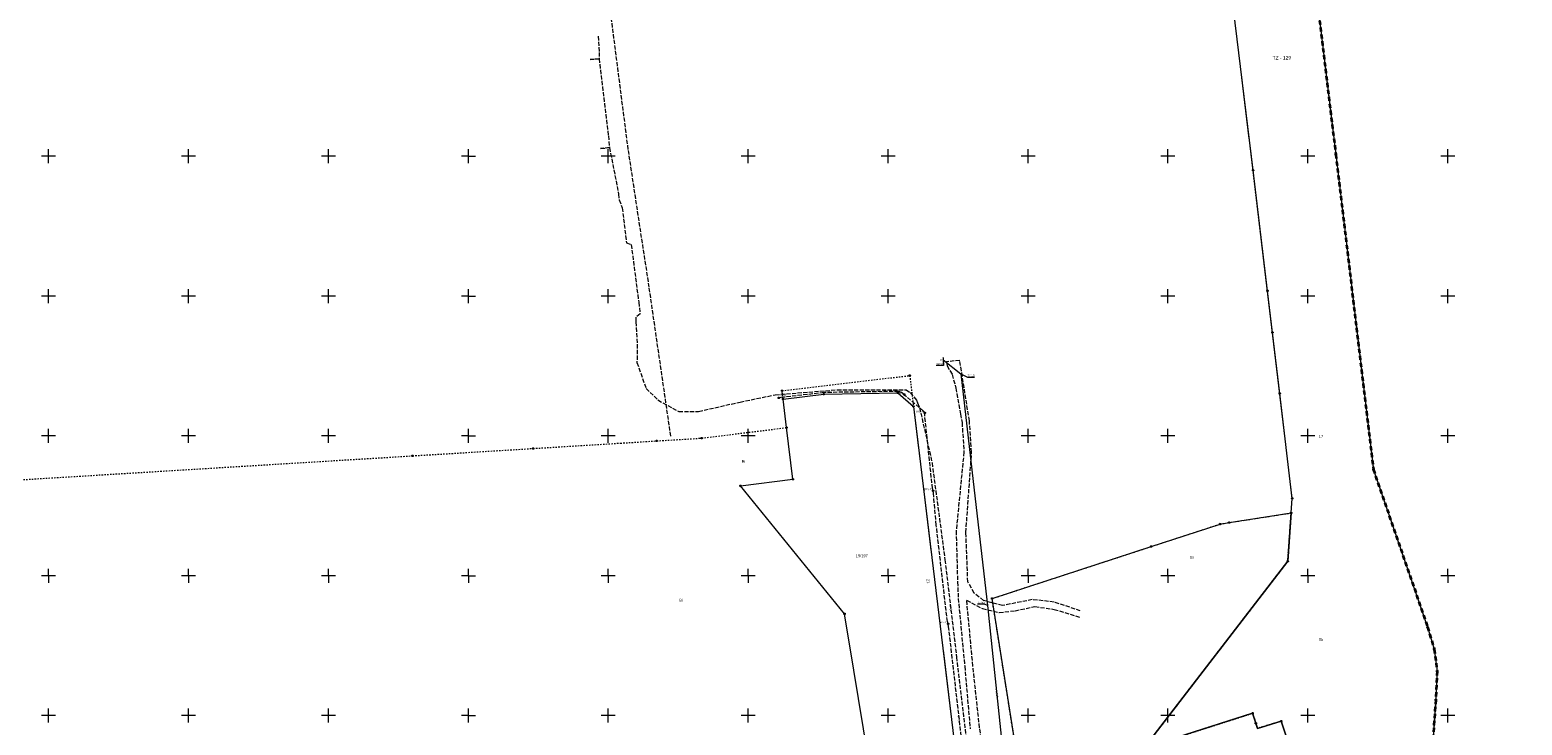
# Model space of a CAD drawing. Extents: x 6411274 to 6413600, y 5890750 to 5892331.
# Tile 20 of 22: x 6412643 to 6413177, y 5891447 to 5891695. Entities that reach past the tile are written whole.
import ezdxf
from ezdxf.enums import TextEntityAlignment as Align

# ---------------------------------------------------------------- set-up
doc = ezdxf.new("R2010")
doc.units = 0
for name, pattern in [('PRZER1-1', [1, 0.5, -0.5]), ('PRZER3-1', [2, 1.5, -0.5]), ('PRZER3-2', [2.5, 1.5, -1])]:
    doc.linetypes.add(name, pattern=pattern)
doc.layers.get('0').update_dxf_attribs({"linetype": 'CONTINUOUS'})
for name, color, linetype, lineweight, true_color in [('GELULI', 7, 'CONTINUOUS', 18, 0xfeffff), ('GESUZY', 7, 'CONTINUOUS', 18, 0x008000), ('GESUZY_O', 7, 'CONTINUOUS', 18, 0x008000), ('GULEPR', 1, 'CONTINUOUS', 18, 0xff0000), ('GULEPR_O', 1, 'CONTINUOUS', 18, 0xff0000), ('GULTPR', 7, 'CONTINUOUS', 18, 0xff9100), ('GULTPR_O', 7, 'CONTINUOUS', 18, 0xff9100), ('GULWPR', 5, 'CONTINUOUS', 18, 0x0000ff), ('GULWPR_O', 5, 'CONTINUOUS', 18, 0x0000ff), ('GUPWZA', 5, 'CONTINUOUS', 18, 0x0000ff), ('GUPWZA_O', 5, 'CONTINUOUS', 18, 0x0000ff), ('Ramka sekcyjna', 7, 'CONTINUOUS', 18, 0xa5007c)]:
    doc.layers.add(name, color=color, linetype=linetype, lineweight=lineweight, true_color=true_color)
for name, color, linetype, lineweight in [('GEPADR_O', 7, 'CONTINUOUS', 18), ('GEPPGD', 7, 'CONTINUOUS', 18), ('GEPPGO', 7, 'CONTINUOUS', 18), ('GESDZI', 7, 'CONTINUOUS', 18), ('GESDZI_O', 7, 'CONTINUOUS', 18), ('GESJOB', 7, 'CONTINUOUS', 35), ('GSSKOA', 7, 'CONTINUOUS', 18), ('GSSTRZ', 7, 'CONTINUOUS', 18), ('GSSTRZ_O', 7, 'CONTINUOUS', 18), ('GUPIKP', 7, 'CONTINUOUS', 18), ('GUPIKP_O', 7, 'CONTINUOUS', 18), ('GUPPRZ_O', 7, 'CONTINUOUS', 18)]:
    doc.layers.add(name, color=color, linetype=linetype, lineweight=lineweight)
doc.styles.add('Arial', font='Arial')

# ---------------------------------------------------------------- blocks, each defined once
blk = doc.blocks.new('GUPWZA1')
blk.add_hatch(color=0).paths.add_polyline_path([(-0.2, 0), (-0.193185, -0.051764), (-0.173205, -0.1), (-0.141421, -0.141421), (-0.1, -0.173205), (-0.051764, -0.193185), (0, -0.2), (0.051764, -0.193185), (0.1, -0.173205), (0.141421, -0.141421), (0.173205, -0.1), (0.193185, -0.051764), (0.2, 0), (0.193185, 0.051764), (0.173205, 0.1), (0.141421, 0.141421), (0.1, 0.173205), (0.051764, 0.193185), (0, 0.2), (-0.051764, 0.193185), (-0.1, 0.173205), (-0.141421, 0.141421), (-0.173205, 0.1), (-0.193185, 0.051764)])
blk = doc.blocks.new('GUPIKP1_1')
at = {"color": 0}
blk.add_lwpolyline([(0, 0.25), (0.064705, 0.241481), (0.125, 0.216506), (0.176777, 0.176777), (0.216506, 0.125), (0.241481, 0.064705), (0.25, 0), (0.241481, -0.064705), (0.216506, -0.125), (0.176777, -0.176777), (0.125, -0.216506), (0.064705, -0.241481), (0, -0.25), (-0.064705, -0.241481), (-0.125, -0.216506), (-0.176777, -0.176777), (-0.216506, -0.125), (-0.241481, -0.064705), (-0.25, 0), (-0.241481, 0.064705), (-0.216506, 0.125), (-0.176777, 0.176777), (-0.125, 0.216506), (-0.064705, 0.241481)], close=True, dxfattribs=at)
blk = doc.blocks.new('GEPPGO1_1')
at = {"color": 0}
blk.add_lwpolyline([(0, 0.25), (0.077254, 0.237764), (0.146946, 0.202254), (0.202254, 0.146946), (0.237764, 0.077254), (0.25, 0), (0.237764, -0.077254), (0.202254, -0.146946), (0.146946, -0.202254), (0.077254, -0.237764), (0, -0.25), (-0.077254, -0.237764), (-0.146946, -0.202254), (-0.202254, -0.146946), (-0.237764, -0.077254), (-0.25, 0), (-0.237764, 0.077254), (-0.202254, 0.146946), (-0.146946, 0.202254), (-0.077254, 0.237764)], close=True, dxfattribs=at)
blk = doc.blocks.new('GEPPGD1_1')
at = {"color": 0}
blk.add_lwpolyline([(0, 0.25), (0.077254, 0.237764), (0.146946, 0.202254), (0.202254, 0.146946), (0.237764, 0.077254), (0.25, 0), (0.237764, -0.077254), (0.202254, -0.146946), (0.146946, -0.202254), (0.077254, -0.237764), (0, -0.25), (-0.077254, -0.237764), (-0.146946, -0.202254), (-0.202254, -0.146946), (-0.237764, -0.077254), (-0.25, 0), (-0.237764, 0.077254), (-0.202254, 0.146946), (-0.146946, 0.202254), (-0.077254, 0.237764)], close=True, dxfattribs=at)
blk = doc.blocks.new('GEPPGD1_2')
blk.add_hatch(color=0).paths.add_polyline_path([(0, -0.045), (0.013906, -0.042798), (0.02645, -0.036406), (0.036406, -0.02645), (0.042798, -0.013906), (0.045, 0), (0.042798, 0.013906), (0.036406, 0.02645), (0.02645, 0.036406), (0.013906, 0.042798), (0, 0.045), (-0.013906, 0.042798), (-0.02645, 0.036406), (-0.036406, 0.02645), (-0.042798, 0.013906), (-0.045, 0), (-0.042798, -0.013906), (-0.036406, -0.02645), (-0.02645, -0.036406), (-0.013906, -0.042798)])

msp = doc.modelspace()

# ---------------------------------------------------------------- linework, layer by layer
at = {"layer": 'GELULI', "color": 7, "linetype": 'PRZER3-1', "lineweight": 18, "true_color": 0xffffff, "elevation": 9.97}
msp.add_lwpolyline([(6412872.33, 5891549.93), (6412864.62, 5891603.17), (6412857.13, 5891652.47), (6412845.55, 5891742.64), (6412835.02, 5891833.51), (6412823.28, 5891922.61), (6412814.76, 5891981.3), (6412853.47, 5892050.12)], dxfattribs=at)
at = {"layer": 'GESDZI', "color": 7, "linetype": 'Continuous', "lineweight": 18, "elevation": 10.22}
for points in [[(6413098.2, 5891748.24), (6413109.98, 5891650.66), (6413123.41, 5891537.93), (6413142.81, 5891481.56), (6413145.17, 5891473.71), (6413146.18, 5891465.84), (6413145.68, 5891455.6), (6413141.17, 5891390.29)], [(6413103.43, 5891408.84), (6413090.49, 5891448.01), (6413081.99, 5891445.41), (6413081.41, 5891447.23), (6413080.27, 5891450.82), (6413041.47, 5891438.41), (6413092.81, 5891505.18), (6413094.03, 5891522.45), (6413094.42, 5891527.67), (6413089.95, 5891565.15), (6413087.34, 5891586.99), (6413085.56, 5891601.89), (6413080.41, 5891644.99), (6413068.35, 5891744.68)]]:
    msp.add_lwpolyline(points, dxfattribs=at)
for points in [[(6412959.05, 5891560.56), (6412973.62, 5891440.78), (6412983.94, 5891371.29), (6412954.15, 5891366.37), (6412949.76, 5891393.1), (6412937.75, 5891466.26), (6412934.45, 5891486.37), (6412897.26, 5891532.13), (6412915.97, 5891534.48), (6412913.71, 5891552.98), (6412912.47, 5891563.19), (6412927, 5891564.92), (6412953.45, 5891565.42)], [(6413045.68, 5891339.7), (6412994.99, 5891442.15), (6412987.15, 5891491.85), (6413044.02, 5891510.45), (6413068.64, 5891518.5), (6413071.89, 5891519.01), (6413094.03, 5891522.45), (6413092.81, 5891505.18), (6413041.47, 5891438.41), (6413080.27, 5891450.82), (6413081.41, 5891447.23), (6413081.99, 5891445.41), (6413090.49, 5891448.01), (6413103.43, 5891408.84), (6413065.71, 5891345.55), (6413062.61, 5891340.91)]]:
    msp.add_lwpolyline(points, close=True, dxfattribs=at)
at = {"layer": 'GESJOB', "color": 7, "linetype": 'PRZER3-2', "lineweight": 35, "elevation": 10.22}
msp.add_lwpolyline([(6413098.2, 5891748.24), (6413109.98, 5891650.66), (6413123.41, 5891537.93), (6413142.81, 5891481.56), (6413145.17, 5891473.71), (6413146.18, 5891465.84), (6413145.68, 5891455.6), (6413141.17, 5891390.29), (6413157.95, 5891250.25), (6413166.66, 5891177.74), (6413169.9, 5891150.72), (6413176.58, 5891095.56), (6413148.24, 5891079.32), (6413116.44, 5891060.81)], dxfattribs=at)
at = {"layer": 'GESUZY', "color": 96, "linetype": 'PRZER1-1', "lineweight": 18, "true_color": 0x008000, "elevation": 10.08}
for points in [[(6413098.2, 5891748.24), (6413109.98, 5891650.66), (6413123.41, 5891537.93), (6413142.81, 5891481.56), (6413145.17, 5891473.71), (6413146.18, 5891465.84), (6413145.68, 5891455.6), (6413141.17, 5891390.29)], [(6413103.43, 5891408.84), (6413090.49, 5891448.01), (6413081.99, 5891445.41), (6413081.41, 5891447.23), (6413080.27, 5891450.82), (6413041.47, 5891438.41), (6413092.81, 5891505.18), (6413094.03, 5891522.45), (6413094.42, 5891527.67), (6413089.95, 5891565.15), (6413087.34, 5891586.99), (6413085.56, 5891601.89), (6413080.41, 5891644.99), (6413068.35, 5891744.68)], [(6412641, 5891534.38), (6412780.04, 5891542.88), (6412823.16, 5891545.52), (6412854.36, 5891547.43), (6412867.31, 5891548.22), (6412883.39, 5891549.21), (6412913.71, 5891552.98), (6412912.47, 5891563.19), (6412912.11, 5891566.18), (6412957.71, 5891571.59), (6412959.05, 5891560.56), (6412973.62, 5891440.78)], [(6412994.99, 5891442.15), (6412987.15, 5891491.85), (6413044.02, 5891510.45), (6413068.64, 5891518.5), (6413071.89, 5891519.01), (6413094.03, 5891522.45), (6413092.81, 5891505.18), (6413041.47, 5891438.41), (6413080.27, 5891450.82), (6413081.41, 5891447.23), (6413081.99, 5891445.41), (6413090.49, 5891448.01), (6413103.43, 5891408.84)]]:
    msp.add_lwpolyline(points, dxfattribs=at)
at = {"layer": 'GSSKOA', "color": 7, "linetype": 'PRZER3-1', "lineweight": 18, "elevation": 10.18}
for points in [[(6413018.69, 5891487.42), (6413009.34, 5891490.59), (6413001.54, 5891491.48), (6412990.93, 5891489.34), (6412984.14, 5891491.11), (6412980.74, 5891493.8), (6412978.49, 5891497.81), (6412977.79, 5891515.52), (6412979.85, 5891544.15), (6412979.03, 5891555.4), (6412975.63, 5891577.02), (6412970.86, 5891576.52)], [(6412970.86, 5891576.52), (6412971.08, 5891575.09), (6412972.9, 5891571.98), (6412974.19, 5891567.08), (6412975.92, 5891557.8), (6412976.42, 5891554.76), (6412977.09, 5891544.2), (6412974.32, 5891516.02), (6412974.81, 5891497.78), (6412975.06, 5891491.91), (6412977.36, 5891467.65), (6412979.33, 5891445.27)], [(6413030.76, 5891326.42), (6413018.44, 5891350.53), (6413003.72, 5891376), (6412991.36, 5891398.36), (6412986.85, 5891422.15), (6412985.74, 5891425.91), (6412985.33, 5891427.92), (6412982.69, 5891445.63), (6412980.3, 5891467.74), (6412978.07, 5891491.32), (6412983.74, 5891488.24), (6412989.71, 5891486.88), (6412995.41, 5891487.46), (6413002.47, 5891488.98), (6413009.33, 5891487.98), (6413018.48, 5891485.18)]]:
    msp.add_lwpolyline(points, dxfattribs=at)
at = {"layer": 'GSSTRZ', "color": 7, "linetype": 'Continuous', "lineweight": 18, "elevation": 10.34}
for points in [[(6413098.2, 5891748.24), (6413109.98, 5891650.66), (6413123.41, 5891537.93), (6413142.81, 5891481.56), (6413145.17, 5891473.71), (6413146.18, 5891465.84), (6413145.68, 5891455.6), (6413141.17, 5891390.29)], [(6413103.43, 5891408.84), (6413090.49, 5891448.01), (6413081.99, 5891445.41), (6413081.41, 5891447.23), (6413080.27, 5891450.82), (6413041.47, 5891438.41), (6413092.81, 5891505.18), (6413094.03, 5891522.45), (6413094.42, 5891527.67), (6413089.95, 5891565.15), (6413087.34, 5891586.99), (6413085.56, 5891601.89), (6413080.41, 5891644.99), (6413068.35, 5891744.68)]]:
    msp.add_lwpolyline(points, dxfattribs=at)
at = {"layer": 'GULEPR', "color": 1, "linetype": 'PRZER3-1', "lineweight": 18, "true_color": 0xff0000, "elevation": 10.14}
msp.add_lwpolyline([(6412846.34, 5891692.96), (6412846.76, 5891687.16), (6412846.74, 5891684.88), (6412843.49, 5891684.64), (6412846.74, 5891684.88), (6412850.02, 5891657.33), (6412850.41, 5891653.12), (6412847.24, 5891652.73), (6412850.41, 5891653.12), (6412850.83, 5891651), (6412852.79, 5891641.19), (6412853.61, 5891636.48), (6412853.86, 5891634.38), (6412855.02, 5891631.58), (6412856.48, 5891619.1), (6412858.21, 5891618.42), (6412860.86, 5891597.8), (6412861.41, 5891593.62), (6412859.83, 5891592.43), (6412859.83, 5891590.75), (6412860.34, 5891582.74), (6412860.25, 5891576.22), (6412863.51, 5891566.96), (6412867.74, 5891562.85), (6412875.19, 5891558.73), (6412882.27, 5891558.74), (6412897.12, 5891562.13), (6412909.69, 5891564.72), (6412931.84, 5891566.52), (6412956.43, 5891566.5), (6412957.94, 5891565.51), (6412960.18, 5891562.75), (6412960.55, 5891561.85), (6412961.25, 5891560.1), (6412965.7, 5891540.38), (6412970.31, 5891505.69), (6412974.44, 5891470.93), (6412978.2, 5891439.32)], dxfattribs=at)
at = {"layer": 'GULTPR', "color": 30, "linetype": 'PRZER3-1', "lineweight": 18, "true_color": 0xff9100, "elevation": 10.14}
msp.add_lwpolyline([(6412978.2, 5891424.76), (6412971.64, 5891481.75), (6412971.43, 5891482.8), (6412971.17, 5891483.61), (6412967.22, 5891518.11), (6412966.2, 5891529.54), (6412966.06, 5891530.4), (6412965.85, 5891531.2), (6412963.1, 5891557.32), (6412963.12, 5891558.24), (6412962.66, 5891558.91), (6412956.01, 5891564.45), (6412955.77, 5891564.85), (6412954.78, 5891565.58), (6412953.83, 5891565.94), (6412927.1, 5891565.52), (6412911.74, 5891563.7), (6412910.93, 5891563.6)], dxfattribs=at)
at = {"layer": 'GULWPR', "color": 5, "linetype": 'Continuous', "lineweight": 18, "true_color": 0x0000ff, "elevation": 10.14}
msp.add_lwpolyline([(6412969.61, 5891578.22), (6412969.65, 5891577.89), (6412969.72, 5891577.22), (6412975.98, 5891572.18), (6412980.79, 5891530.61), (6412985.53, 5891489.35), (6412992.06, 5891426.63), (6412994.34, 5891406.42), (6412997.9, 5891389.75), (6413004.63, 5891374.43), (6413022.21, 5891342.95), (6413030.7, 5891328.16), (6413030.73, 5891327.82)], dxfattribs=at)
at = {"layer": 'GUPPRZ_O', "color": 5, "linetype": 'Continuous', "lineweight": 13, "true_color": 0x0000ff, "elevation": 10.8, "flags": 128}
for points in [[(6412969.72, 5891577.22), (6412969.75, 5891575.13), (6412967.23, 5891575.13)], [(6412975.98, 5891572.18), (6412978.33, 5891571.05), (6412980.85, 5891571.05)], [(6412985.53, 5891489.35), (6412984.43, 5891489.85), (6412981.91, 5891489.85)]]:
    msp.add_lwpolyline(points, dxfattribs=at)
at = {"layer": 'Ramka sekcyjna', "color": 224, "linetype": 'Continuous', "lineweight": 18, "true_color": 0xa5007c, "elevation": 100, "flags": 128}
for points in [[(6412650, 5891647.5), (6412650, 5891652.5)], [(6412700, 5891647.5), (6412700, 5891652.5)], [(6412750, 5891647.5), (6412750, 5891652.5)], [(6412800, 5891647.5), (6412800, 5891652.5)], [(6412800, 5891647.5), (6412800, 5891652.5)], [(6412850, 5891647.5), (6412850, 5891652.5)], [(6412900, 5891647.5), (6412900, 5891652.5)], [(6412950, 5891647.5), (6412950, 5891652.5)], [(6413000, 5891647.5), (6413000, 5891652.5)], [(6413050, 5891647.5), (6413050, 5891652.5)], [(6413100, 5891647.5), (6413100, 5891652.5)], [(6413150, 5891647.5), (6413150, 5891652.5)], [(6412652.5, 5891650), (6412647.5, 5891650)], [(6412702.5, 5891650), (6412697.5, 5891650)], [(6412752.5, 5891650), (6412747.5, 5891650)], [(6412800, 5891650), (6412797.5, 5891650)], [(6412800, 5891650), (6412802.5, 5891650)], [(6412852.5, 5891650), (6412847.5, 5891650)], [(6412902.5, 5891650), (6412897.5, 5891650)], [(6412952.5, 5891650), (6412947.5, 5891650)], [(6413002.5, 5891650), (6412997.5, 5891650)], [(6413052.5, 5891650), (6413047.5, 5891650)], [(6413102.5, 5891650), (6413097.5, 5891650)], [(6413152.5, 5891650), (6413147.5, 5891650)], [(6412652.5, 5891600), (6412647.5, 5891600)], [(6412650, 5891597.5), (6412650, 5891602.5)], [(6412702.5, 5891600), (6412697.5, 5891600)], [(6412700, 5891597.5), (6412700, 5891602.5)], [(6412752.5, 5891600), (6412747.5, 5891600)], [(6412750, 5891597.5), (6412750, 5891602.5)], [(6412800, 5891600), (6412797.5, 5891600)], [(6412800, 5891597.5), (6412800, 5891602.5)], [(6412800, 5891597.5), (6412800, 5891602.5)], [(6412800, 5891600), (6412802.5, 5891600)], [(6412852.5, 5891600), (6412847.5, 5891600)], [(6412850, 5891597.5), (6412850, 5891602.5)], [(6412902.5, 5891600), (6412897.5, 5891600)], [(6412900, 5891597.5), (6412900, 5891602.5)], [(6412952.5, 5891600), (6412947.5, 5891600)], [(6412950, 5891597.5), (6412950, 5891602.5)], [(6413002.5, 5891600), (6412997.5, 5891600)], [(6413000, 5891597.5), (6413000, 5891602.5)], [(6413052.5, 5891600), (6413047.5, 5891600)], [(6413050, 5891597.5), (6413050, 5891602.5)], [(6413102.5, 5891600), (6413097.5, 5891600)], [(6413100, 5891597.5), (6413100, 5891602.5)], [(6413152.5, 5891600), (6413147.5, 5891600)], [(6413150, 5891597.5), (6413150, 5891602.5)], [(6412652.5, 5891550), (6412647.5, 5891550)], [(6412650, 5891547.5), (6412650, 5891552.5)], [(6412702.5, 5891550), (6412697.5, 5891550)], [(6412700, 5891547.5), (6412700, 5891552.5)], [(6412752.5, 5891550), (6412747.5, 5891550)], [(6412750, 5891547.5), (6412750, 5891552.5)], [(6412800, 5891550), (6412797.5, 5891550)], [(6412800, 5891547.5), (6412800, 5891552.5)], [(6412800, 5891547.5), (6412800, 5891552.5)], [(6412800, 5891550), (6412802.5, 5891550)], [(6412852.5, 5891550), (6412847.5, 5891550)], [(6412850, 5891547.5), (6412850, 5891552.5)], [(6412902.5, 5891550), (6412897.5, 5891550)], [(6412900, 5891547.5), (6412900, 5891552.5)], [(6412952.5, 5891550), (6412947.5, 5891550)], [(6412950, 5891547.5), (6412950, 5891552.5)], [(6413002.5, 5891550), (6412997.5, 5891550)], [(6413000, 5891547.5), (6413000, 5891552.5)], [(6413052.5, 5891550), (6413047.5, 5891550)], [(6413050, 5891547.5), (6413050, 5891552.5)], [(6413102.5, 5891550), (6413097.5, 5891550)], [(6413100, 5891547.5), (6413100, 5891552.5)], [(6413152.5, 5891550), (6413147.5, 5891550)], [(6413150, 5891547.5), (6413150, 5891552.5)], [(6412650, 5891500), (6412650, 5891502.5)], [(6412700, 5891500), (6412700, 5891502.5)], [(6412750, 5891500), (6412750, 5891502.5)], [(6412800, 5891500), (6412800, 5891502.5)], [(6412800, 5891500), (6412800, 5891502.5)], [(6412850, 5891500), (6412850, 5891502.5)], [(6412900, 5891500), (6412900, 5891502.5)], [(6412950, 5891500), (6412950, 5891502.5)], [(6413000, 5891500), (6413000, 5891502.5)], [(6413050, 5891500), (6413050, 5891502.5)], [(6413100, 5891500), (6413100, 5891502.5)], [(6413150, 5891500), (6413150, 5891502.5)], [(6412652.5, 5891500), (6412647.5, 5891500)], [(6412652.5, 5891500), (6412647.5, 5891500)], [(6412650, 5891500), (6412650, 5891497.5)], [(6412702.5, 5891500), (6412697.5, 5891500)], [(6412702.5, 5891500), (6412697.5, 5891500)], [(6412700, 5891500), (6412700, 5891497.5)], [(6412752.5, 5891500), (6412747.5, 5891500)], [(6412752.5, 5891500), (6412747.5, 5891500)], [(6412750, 5891500), (6412750, 5891497.5)], [(6412800, 5891500), (6412797.5, 5891500)], [(6412800, 5891500), (6412797.5, 5891500)], [(6412800, 5891500), (6412802.5, 5891500)], [(6412800, 5891500), (6412800, 5891497.5)], [(6412800, 5891500), (6412800, 5891497.5)], [(6412800, 5891500), (6412802.5, 5891500)], [(6412852.5, 5891500), (6412847.5, 5891500)], [(6412852.5, 5891500), (6412847.5, 5891500)], [(6412850, 5891500), (6412850, 5891497.5)], [(6412902.5, 5891500), (6412897.5, 5891500)], [(6412902.5, 5891500), (6412897.5, 5891500)], [(6412900, 5891500), (6412900, 5891497.5)], [(6412952.5, 5891500), (6412947.5, 5891500)], [(6412952.5, 5891500), (6412947.5, 5891500)], [(6412950, 5891500), (6412950, 5891497.5)], [(6413002.5, 5891500), (6412997.5, 5891500)], [(6413002.5, 5891500), (6412997.5, 5891500)], [(6413000, 5891500), (6413000, 5891497.5)], [(6413052.5, 5891500), (6413047.5, 5891500)], [(6413052.5, 5891500), (6413047.5, 5891500)], [(6413050, 5891500), (6413050, 5891497.5)], [(6413102.5, 5891500), (6413097.5, 5891500)], [(6413102.5, 5891500), (6413097.5, 5891500)], [(6413100, 5891500), (6413100, 5891497.5)], [(6413152.5, 5891500), (6413147.5, 5891500)], [(6413152.5, 5891500), (6413147.5, 5891500)], [(6413150, 5891500), (6413150, 5891497.5)], [(6412652.5, 5891450), (6412647.5, 5891450)], [(6412650, 5891447.5), (6412650, 5891452.5)], [(6412702.5, 5891450), (6412697.5, 5891450)], [(6412700, 5891447.5), (6412700, 5891452.5)], [(6412752.5, 5891450), (6412747.5, 5891450)], [(6412750, 5891447.5), (6412750, 5891452.5)], [(6412800, 5891450), (6412797.5, 5891450)], [(6412800, 5891447.5), (6412800, 5891452.5)], [(6412800, 5891447.5), (6412800, 5891452.5)], [(6412800, 5891450), (6412802.5, 5891450)], [(6412852.5, 5891450), (6412847.5, 5891450)], [(6412850, 5891447.5), (6412850, 5891452.5)], [(6412902.5, 5891450), (6412897.5, 5891450)], [(6412900, 5891447.5), (6412900, 5891452.5)], [(6412952.5, 5891450), (6412947.5, 5891450)], [(6412950, 5891447.5), (6412950, 5891452.5)], [(6413002.5, 5891450), (6412997.5, 5891450)], [(6413000, 5891447.5), (6413000, 5891452.5)], [(6413052.5, 5891450), (6413047.5, 5891450)], [(6413050, 5891447.5), (6413050, 5891452.5)], [(6413102.5, 5891450), (6413097.5, 5891450)], [(6413100, 5891447.5), (6413100, 5891452.5)], [(6413152.5, 5891450), (6413147.5, 5891450)], [(6413150, 5891447.5), (6413150, 5891452.5)]]:
    msp.add_lwpolyline(points, dxfattribs=at)

# ---------------------------------------------------------------- block references
at = {"layer": 'GEPPGD', "color": 7, "linetype": 'Continuous', "lineweight": 18}
for name, p in [('GEPPGD1_1', (6413080.41, 5891644.99, 10.24)), ('GEPPGD1_1', (6413085.56, 5891601.89, 10.24)), ('GEPPGD1_1', (6413087.34, 5891586.99, 10.24)), ('GEPPGD1_1', (6412957.71, 5891571.59, 10.24)), ('GEPPGD1_1', (6412912.11, 5891566.18, 10.24)), ('GEPPGD1_1', (6412953.45, 5891565.42, 10.24)), ('GEPPGD1_1', (6412912.47, 5891563.19, 10.24)), ('GEPPGD1_1', (6412927, 5891564.92, 10.24)), ('GEPPGD1_1', (6412959.05, 5891560.56, 10.24)), ('GEPPGD1_1', (6413089.95, 5891565.15, 10.24)), ('GEPPGD1_1', (6412913.71, 5891552.98, 10.24)), ('GEPPGD1_1', (6412823.16, 5891545.52, 10.24)), ('GEPPGD1_2', (6412854.36, 5891547.43, 10.24)), ('GEPPGD1_1', (6412867.31, 5891548.22, 10.24)), ('GEPPGD1_1', (6412883.39, 5891549.21, 10.24)), ('GEPPGD1_1', (6412780.04, 5891542.88, 10.24)), ('GEPPGD1_1', (6412915.97, 5891534.48, 10.24)), ('GEPPGD1_1', (6412897.26, 5891532.13, 10.24)), ('GEPPGD1_1', (6413094.42, 5891527.67, 10.24)), ('GEPPGD1_1', (6413068.64, 5891518.5, 10.24)), ('GEPPGD1_1', (6413071.89, 5891519.01, 10.24)), ('GEPPGD1_1', (6413094.03, 5891522.45, 10.24)), ('GEPPGD1_1', (6413044.02, 5891510.45, 10.24)), ('GEPPGD1_1', (6413092.81, 5891505.18, 10.24)), ('GEPPGD1_1', (6412987.15, 5891491.85, 10.24)), ('GEPPGD1_1', (6412934.45, 5891486.37, 10.24)), ('GEPPGD1_2', (6412937.75, 5891466.26, 10.24)), ('GEPPGD1_1', (6413080.27, 5891450.82, 10.24)), ('GEPPGD1_1', (6413081.41, 5891447.23, 10.24)), ('GEPPGD1_1', (6413090.49, 5891448.01, 10.24))]:
    msp.add_blockref(name, p, dxfattribs=at)
at = {"layer": 'GEPPGO', "color": 7, "linetype": 'Continuous', "lineweight": 18}
for p in [(6413109.98, 5891650.66, 10.24), (6413123.41, 5891537.93, 10.24), (6413142.81, 5891481.56, 10.24), (6413145.17, 5891473.71, 10.24), (6413146.18, 5891465.84, 10.24), (6413145.68, 5891455.6, 10.24)]:
    msp.add_blockref('GEPPGO1_1', p, dxfattribs=at)
at = {"layer": 'GUPIKP', "color": 30, "linetype": 'Continuous', "lineweight": 18, "true_color": 0xff9100}
for p in [(6412910.93, 5891563.6, 10.16), (6412955.77, 5891564.85, 10.16), (6412963.12, 5891558.24, 10.16), (6412966.06, 5891530.4, 10.16), (6412971.43, 5891482.8, 10.16)]:
    msp.add_blockref('GUPIKP1_1', p, dxfattribs=at)
at = {"layer": 'GUPWZA', "color": 5, "linetype": 'Continuous', "lineweight": 18, "true_color": 0x0000ff}
msp.add_blockref('GUPWZA1', (6412969.65, 5891577.89, 10.16), dxfattribs=at)

# ---------------------------------------------------------------- texts
at = {"layer": 'GEPADR_O', "color": 7, "linetype": 'Continuous', "lineweight": 0, "style": 'Arial'}
msp.add_text('21', height=1, rotation=276.934, dxfattribs=at).set_placement((6412963.7, 5891498.8, 10.8))
at = {"layer": 'GESDZI_O', "color": 7, "linetype": 'Continuous', "lineweight": 0, "style": 'Arial'}
for s, p in [('17', (6413104.69, 5891549.34, 10.8)), ('15/197', (6412940.6, 5891506.64, 10.8))]:
    msp.add_text(s, height=1, dxfattribs=at).set_placement(p, align=Align.CENTER)
at = {"layer": 'GESUZY_O', "color": 96, "linetype": 'Continuous', "lineweight": 0, "true_color": 0x008000, "style": 'Arial'}
for s, p in [('Bi', (6412898.35, 5891540.38, 10.8)), ('Bi', (6413058.52, 5891506.06, 10.8)), ('Bi', (6412876.01, 5891490.75, 10.8)), ('Tk', (6413104.69, 5891476.66, 10.8))]:
    msp.add_text(s, height=1, dxfattribs=at).set_placement(p, align=Align.CENTER)
at = {"layer": 'GSSTRZ_O', "color": 7, "linetype": 'Continuous', "lineweight": 0, "style": 'Arial'}
msp.add_text('TZ - 129', height=1.25, dxfattribs=at).set_placement((6413090.71, 5891684.6, 10.8), align=Align.CENTER)
at = {"layer": 'GULEPR_O', "color": 1, "linetype": 'Continuous', "lineweight": 0, "true_color": 0xff0000, "style": 'Arial'}
msp.add_text('proj.e', height=0.75, rotation=276.782, dxfattribs=at).set_placement((6412972.08, 5891488.28, 10.8), align=Align.CENTER)
at = {"layer": 'GULTPR_O', "color": 30, "linetype": 'Continuous', "lineweight": 0, "true_color": 0xff9100, "style": 'Arial'}
msp.add_text('proj.t', height=0.75, rotation=276.5736, dxfattribs=at).set_placement((6412975.04, 5891448.76, 10.8), align=Align.CENTER)
at = {"layer": 'GULWPR_O', "color": 5, "linetype": 'Continuous', "lineweight": 0, "true_color": 0x0000ff, "style": 'Arial'}
msp.add_text('wo160', height=0.75, rotation=275.9439, dxfattribs=at).set_placement((6412988.5, 5891457.96, 10.8), align=Align.CENTER)
at = {"layer": 'GUPIKP_O', "color": 30, "linetype": 'Continuous', "lineweight": 0, "true_color": 0xff9100, "style": 'Arial'}
for p in [(6412955.02, 5891565.1, 10.8), (6412913.59, 5891564.15, 10.8), (6412962.37, 5891558.49, 10.8), (6412965.31, 5891530.65, 10.8), (6412970.68, 5891483.05, 10.8)]:
    msp.add_text('proj.t', height=0.75, dxfattribs=at).set_placement(p, align=Align.RIGHT)
at = {"layer": 'GUPPRZ_O', "color": 5, "linetype": 'Continuous', "lineweight": 0, "true_color": 0x0000ff, "style": 'Arial'}
for s, p in [('78.21', (6412967.23, 5891575.3, 10.8)), ('78.15', (6412978.33, 5891571.22, 10.8)), ('77.93', (6412981.91, 5891490.02, 10.8))]:
    msp.add_text(s, height=0.75, dxfattribs=at).set_placement(p)
at = {"layer": 'GUPWZA_O', "color": 5, "linetype": 'Continuous', "lineweight": 0, "true_color": 0x0000ff, "style": 'Arial'}
msp.add_text('w', height=0.75, dxfattribs=at).set_placement((6412969.35, 5891576.96, 10.8), align=Align.RIGHT)

doc.saveas('drawing.dxf')
